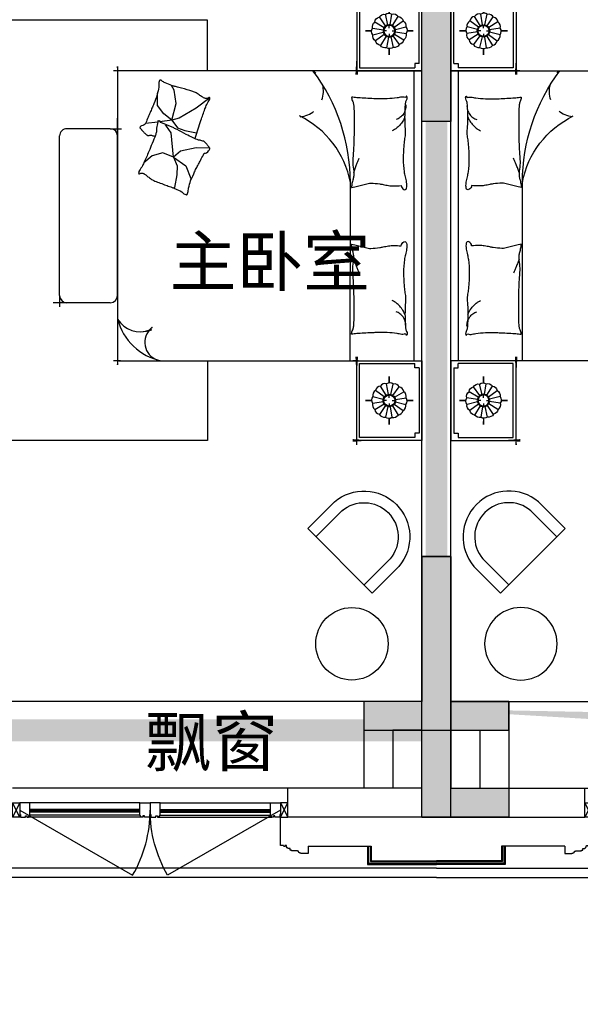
# Model space of a CAD drawing. Header units: millimetres. Extents: x 296296 to 297283, y 219875 to 220035.
# Tile 145 of 256: x 296885.75 to 296889.62, y 220007.46 to 220014.26. Entities that reach past the tile are written whole.
import ezdxf
from ezdxf.xclip import XClip

# ---------------------------------------------------------------- set-up
doc = ezdxf.new("R2010")
doc.units = ezdxf.units.MM
doc.header["$XCLIPFRAME"] = 0
doc.linetypes.add('185洋房-中间套（报建版）-旧规$0$洋房户型$0$CONTINOUS', pattern=[0])
doc.linetypes.add('185洋房-中间套（报建版）-旧规$0$洋房户型$0$XU-140-SF-N1$0$DASH', pattern=[0.35, 0.25, -0.1])
doc.layers.add('面积-计容-住宅-1', color=1, linetype='Continuous', lineweight=0)
doc.styles.get("Standard").update_dxf_attribs({"font": 'arial.ttf'})

# ---------------------------------------------------------------- blocks, each defined once
blk = doc.blocks.new('wy53eu64i765i57i78i')
for points in [[(982074.855165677, 187858.4381568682), (982274.855165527, 187858.4381568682), (982274.855165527, 184858.4381608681), (982074.855165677, 184858.4381608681)], [(982074.855165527, 181858.4377258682), (982074.8549365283, 180858.4376965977), (981674.8551094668, 180858.4376965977), (981674.8551047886, 180658.4376857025), (982674.8549365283, 180658.4377036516), (982674.8549365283, 180858.4377480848), (982274.855165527, 180858.4377301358), (982274.855165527, 181858.4377258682)]]:
    blk.add_hatch(color=253).paths.add_polyline_path(points)
at = {"color": 253}
for points in [[(982074.855165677, 187858.4381568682), (982274.855165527, 187858.4381568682), (982274.855165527, 184858.4381608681), (982074.855165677, 184858.4381608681)], [(982074.855165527, 181858.4377258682), (982074.8549365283, 180858.4376965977), (981674.8551094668, 180858.4376965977), (981674.8551047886, 180658.4376857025), (982674.8549365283, 180658.4377036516), (982674.8549365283, 180858.4377480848), (982274.855165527, 180858.4377301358), (982274.855165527, 181858.4377258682)]]:
    blk.add_lwpolyline(points, close=True, dxfattribs=at)
blk = doc.blocks.new('sayea5yuteaytuytrauyt')
h = blk.add_hatch()
h.set_pattern_fill('钢筋混凝土', color=253, scale=100)
h.set_pattern_definition([(45, (0, 0), (-176.7766952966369, 176.7766952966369), []), (49.99999999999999, (0, 0), (717.2601826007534, -62.75213498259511), [75, -825]), (355, (0, 0), (-138.751333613, 752.1921337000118), [60, -660]), (100.4514, (59.77168, -5.22934), (578.5093817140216, 689.4395420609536), [63.74019000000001, -701.142112]), (46.1842, (0, 200), (1067.241048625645, -165.5190143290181), [112.5, -1237.5]), (96.63560000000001, (88.936745, 186.206693), (934.6627055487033, 974.1178709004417), [95.610288, -1051.713]), (351.1842, (0, 200), (934.6619451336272, 974.1186009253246), [90, -990]), (21, (100, 150), (596.9070521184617, -402.6188906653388), [75, -825]), (326.0000000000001, (100, 150), (243.3153319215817, 725.150045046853), [60, -660]), (71.4514, (149.742233, 116.448394), (840.22262858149, 322.5304967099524), [63.74019000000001, -701.142112]), (37.5, (0, 0), (12.15985531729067, 332.8938538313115), [0, -652, 0, -670, 0, -662.5]), (7.5, (0, 0), (263.0695374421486, 394.4117118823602), [0, -382, 0, -637, 0, -252.5]), (327.5, (-223, 0), (533.822436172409, -22.55487173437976), [0, -250, 0, -780, 0, -1035]), (317.5, (-323, 0), (583.1861693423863, 100.1049823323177), [0, -325, 0, -518, 0, -735])])
h.paths.add_polyline_path([(1007424.854593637, 89058.43775986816), (1007424.854593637, 87258.43856486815), (1007174.854593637, 87258.43856486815), (1007174.854593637, 89058.43775986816)])
h.paths.add_polyline_path([(1021574.855280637, 89058.43775986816), (1021574.855280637, 87258.43856486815), (1021324.855280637, 87258.43856486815), (1021324.855280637, 89058.43775986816)])
h.paths.add_polyline_path([(989374.8548266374, 89058.43775186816), (989374.8548266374, 87258.43815686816), (989124.8548266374, 87258.43815686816), (989124.8548266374, 89058.43775186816)])
h.paths.add_polyline_path([(1039624.855051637, 89058.43775186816), (1039624.855051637, 87258.43815686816), (1039374.855051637, 87258.43815686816), (1039374.855051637, 89058.43775186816)])
h.paths.add_polyline_path([(1014474.854936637, 87858.43815686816), (1014474.854936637, 84858.43816086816), (1014274.854936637, 84858.43816086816), (1014274.854936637, 87858.43815686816)])
h.paths.add_polyline_path([(1044574.854944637, 92958.43692786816), (1044574.854944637, 91158.43691286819), (1044374.854944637, 91158.43691286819), (1044374.854944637, 92758.43691286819), (1044074.854822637, 92758.43691286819), (1044074.854822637, 92958.43691286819)])
h.paths.add_polyline_path([(984374.8549336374, 92758.43691286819), (984374.8549336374, 91158.43691286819), (984174.8549336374, 91158.43691286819), (984174.8548116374, 92958.43691286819), (984674.8550556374, 92958.43691286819), (984674.8550556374, 92758.43691286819)])
h.paths.add_polyline_path([(1027974.850721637, 92758.43691286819), (1027974.850721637, 91258.40206186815), (1027774.850721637, 91258.40206186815), (1027774.850721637, 92958.43691286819), (1028324.850721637, 92958.43691286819), (1028324.850721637, 92758.43691286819)])
h.paths.add_polyline_path([(1000974.859155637, 92958.43691286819), (1000974.859155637, 91258.40206186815), (1000774.859155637, 91258.40206186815), (1000774.859155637, 92758.43691286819), (1000424.859155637, 92758.43691286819), (1000424.859155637, 92958.43691286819)])
h.paths.add_polyline_path([(1033174.859613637, 92958.43691286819), (1033174.859613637, 91258.40205786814), (1032974.859613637, 91258.40205786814), (1032974.859613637, 92758.43691286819), (1032624.859613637, 92758.43691286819), (1032624.859613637, 92958.43691286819)])
h.paths.add_polyline_path([(995774.8502636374, 92758.43691286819), (995774.8502636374, 91258.40205786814), (995574.8502636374, 91258.40205786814), (995574.8502636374, 92958.43691286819), (996124.8502636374, 92958.43691286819), (996124.8502636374, 92758.43691286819)])
h.paths.add_polyline_path([(1014874.854936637, 80258.43772586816), (1014874.854936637, 80058.43772586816), (1014274.854936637, 80058.43772586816), (1014274.854936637, 81858.43772586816), (1014474.854936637, 81858.43772586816), (1014474.854936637, 80258.43772586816)])
h.paths.add_polyline_path([(1046674.855165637, 92358.43775186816), (1046674.855165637, 90658.43777086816), (1046474.855165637, 90658.43777086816), (1046474.855165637, 92158.43775186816), (1046024.855051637, 92158.43775186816), (1046024.855051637, 92358.43775186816)])
h.paths.add_polyline_path([(982274.8547116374, 92158.43775186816), (982274.8547116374, 90658.43777086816), (982074.8547116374, 90658.43777086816), (982074.8547116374, 92358.43775186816), (982724.8548266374, 92358.43775186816), (982724.8548266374, 92158.43775186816)])
h.paths.add_polyline_path([(1042874.855566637, 80058.43772586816), (1042874.855604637, 79458.43791586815), (1042074.855596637, 79458.43791586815), (1042074.855596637, 79658.43791586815), (1042674.855566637, 79658.43791586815), (1042674.855528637, 80258.43772586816), (1043624.855539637, 80258.43772586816), (1043624.855539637, 80058.43772586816)])
h.paths.add_polyline_path([(1010674.855341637, 80058.43772586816), (1010674.855379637, 79458.43791586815), (1009874.855367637, 79458.43791586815), (1009874.855367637, 79658.43791586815), (1010474.855341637, 79658.43791586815), (1010474.855303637, 80258.43772586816), (1011424.855310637, 80258.43772586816), (1011424.855310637, 80058.43772586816)])
h.paths.add_polyline_path([(1018874.854505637, 79658.43791586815), (1018874.854505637, 79458.43791586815), (1018074.854498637, 79458.43791586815), (1018074.854536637, 80058.43772586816), (1017324.854563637, 80058.43772586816), (1017324.854563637, 80258.43772586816), (1018274.854536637, 80258.43773286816), (1018274.854536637, 79658.43791586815)])
h.paths.add_polyline_path([(986674.8542806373, 79658.43791586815), (986674.8542806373, 79458.43791586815), (985874.8542736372, 79458.43791586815), (985874.8543116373, 80058.43772586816), (985124.8543376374, 80058.43772586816), (985124.8543376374, 80258.43772586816), (986074.8543116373, 80258.43773286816), (986074.8543116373, 79658.43791586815)])
h.paths.add_polyline_path([(1016574.855280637, 92758.43691286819), (1016574.855280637, 91158.43691286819), (1016374.855280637, 91158.43691286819), (1016374.855280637, 92158.43775186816), (1016074.855051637, 92158.43775186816), (1016074.855051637, 92358.43775186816), (1016374.855280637, 92358.43775186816), (1016374.855280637, 92958.43691286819), (1016874.855280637, 92958.43691286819), (1016874.855280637, 92758.43691286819)])
h.paths.add_polyline_path([(1012374.854593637, 92158.43775186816), (1012374.854593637, 91158.43691286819), (1012174.854593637, 91158.43691286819), (1012174.854593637, 92758.43691286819), (1011874.854593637, 92758.43691286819), (1011874.854593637, 92958.43691286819), (1012374.854593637, 92958.43691286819), (1012374.854593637, 92358.43775186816), (1012674.854826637, 92358.43775186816), (1012674.854826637, 92158.43775186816)])
h.paths.add_polyline_path([(1031699.854631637, 87258.43614286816), (1031699.854631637, 86658.43778686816), (1029249.854215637, 86658.43778686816), (1029249.854215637, 87258.43614286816), (1029449.854215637, 87258.43614286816), (1029449.854215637, 86858.43778286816), (1031499.854631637, 86858.43778286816), (1031499.854631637, 87258.43614286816)])
h.paths.add_polyline_path([(999499.8556616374, 87258.43614286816), (999499.8556616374, 86658.43778686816), (997049.8552426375, 86658.43778686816), (997049.8552426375, 87258.43614286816), (997249.8552426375, 87258.43614286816), (997249.8552426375, 86858.43778286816), (999299.8556616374, 86858.43778286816), (999299.8556616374, 87258.43614286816)])
h.paths.add_polyline_path([(1029449.854215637, 89158.43772886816), (1029449.854215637, 88743.43829786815), (1029249.854215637, 88743.43829786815), (1029249.854215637, 89358.43772886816), (1031699.854631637, 89358.43772886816), (1031699.854631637, 88743.43913286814), (1031499.854631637, 88743.43913286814), (1031499.854631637, 89158.43772886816)])
h.paths.add_polyline_path([(999499.8556616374, 89358.43772886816), (999499.8556616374, 88743.43829786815), (999299.8556616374, 88743.43829786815), (999299.8556616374, 89158.43772886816), (997249.8552426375, 89158.43772886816), (997249.8552426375, 88743.43913286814), (997049.8552426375, 88743.43913286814), (997049.8552426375, 89358.43772886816)])
h.paths.add_polyline_path([(1026174.845110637, 92958.43691286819), (1026174.845110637, 90058.43717586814), (1025974.845110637, 90058.43717586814), (1025974.845110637, 92758.43691286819), (1025574.850809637, 92758.43691286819), (1025574.850809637, 92958.43691286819)])
h.paths.add_polyline_path([(1002774.864763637, 92758.43691286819), (1002774.864763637, 90058.43717586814), (1002574.864763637, 90058.43717586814), (1002574.864763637, 92958.43691286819), (1003174.859068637, 92958.43691286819), (1003174.859068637, 92758.43691286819)])
h.paths.add_polyline_path([(993974.8547306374, 92958.43691686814), (993974.8547306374, 90058.44779286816), (993774.8547306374, 90058.44779286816), (993774.8547306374, 92758.43691286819), (993374.8515306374, 92758.43691286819), (993374.8515306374, 92958.43691286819)])
h.paths.add_polyline_path([(1034974.855142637, 92758.43691286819), (1034974.855142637, 90058.44779286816), (1034774.855142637, 90058.44779286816), (1034774.855142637, 92958.43691686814), (1035374.858343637, 92958.43691286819), (1035374.858343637, 92758.43691286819)])
h.paths.add_polyline_path([(1046674.855165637, 83408.43776386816), (1046674.855165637, 80058.43772586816), (1046074.855165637, 80058.43772586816), (1046074.855165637, 80258.43772586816), (1046474.855165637, 80258.43772586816), (1046474.855165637, 83408.43776386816)])
h.paths.add_polyline_path([(982674.8547116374, 80258.43772586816), (982674.8547116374, 80058.43772586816), (982074.8547116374, 80058.43772586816), (982074.8547116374, 83408.43776386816), (982274.8547116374, 83408.43776386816), (982274.8547116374, 80258.43772586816)])
h.paths.add_polyline_path([(1001674.854280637, 89358.43772886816), (1001674.854280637, 86658.43778686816), (1001474.854280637, 86658.43778686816), (1001474.854280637, 89158.43772886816), (1000774.859155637, 89158.43772886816), (1000774.859155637, 89358.43772886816)])
h.paths.add_polyline_path([(1027274.855596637, 89158.43772886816), (1027274.855596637, 86658.43778686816), (1027074.855596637, 86658.43778686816), (1027074.855596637, 89358.43772886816), (1027974.850721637, 89358.43772886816), (1027974.850721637, 89158.43772886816)])
h.paths.add_polyline_path([(995074.8548266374, 89158.43772886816), (995074.8548266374, 86658.43778686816), (994874.8548266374, 86658.43778686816), (994874.8548266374, 89358.43772886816), (995774.8502636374, 89358.43772886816), (995774.8502636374, 89158.43772886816)])
h.paths.add_polyline_path([(1033874.855051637, 89358.43772886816), (1033874.855051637, 86658.43778686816), (1033674.855051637, 86658.43778686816), (1033674.855051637, 89158.43772886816), (1032974.859613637, 89158.43772886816), (1032974.859613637, 89358.43772886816)])
h.paths.add_polyline_path([(989374.8548266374, 92958.43691286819), (989374.8548266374, 92158.43691286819), (988974.8548266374, 92158.43691286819), (988974.8548266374, 92958.43691286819)])
h.paths.add_polyline_path([(1007574.854593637, 92958.43691286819), (1007574.854593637, 92158.43691286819), (1007174.854593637, 92158.43691286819), (1007174.854593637, 92958.43691286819)])
h.paths.add_polyline_path([(995074.8548266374, 79658.43738986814), (995074.8548266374, 79258.43738986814), (994374.8548266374, 79258.43738986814), (994374.8548266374, 79658.43738986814)])
h.paths.add_polyline_path([(1002174.854280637, 79658.43738986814), (1002174.854280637, 79258.43738986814), (1001474.854280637, 79258.43738986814), (1001474.854280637, 79658.43738986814)])
h.paths.add_polyline_path([(1027274.855596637, 79658.43738986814), (1027274.855596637, 79258.43738986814), (1026574.855596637, 79258.43738986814), (1026574.855596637, 79658.43738986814)])
h.paths.add_polyline_path([(1034374.855051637, 79658.43738986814), (1034374.855051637, 79258.43738986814), (1033674.855051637, 79258.43738986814), (1033674.855051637, 79658.43738986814)])
h.paths.add_polyline_path([(1039774.855051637, 92958.43691286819), (1039774.855051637, 92158.43691286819), (1039374.855051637, 92158.43691286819), (1039374.855051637, 92958.43691286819)])
h.paths.add_polyline_path([(1021574.855280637, 92958.43691286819), (1021574.855280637, 92158.43691286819), (1021174.855280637, 92158.43691286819), (1021174.855280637, 92958.43691286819)])
at = {"color": 253}
for points in [[(1014474.854936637, 87858.43815686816), (1014474.854936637, 84858.43816086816), (1014274.854936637, 84858.43816086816), (1014274.854936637, 87858.43815686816), (1014474.854936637, 87858.43815686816)], [(1014874.854936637, 80258.43772586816), (1014874.854936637, 80058.43772586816), (1014274.854936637, 80058.43772586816), (1014274.854936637, 81858.43772586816), (1014474.854936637, 81858.43772586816), (1014474.854936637, 80258.43772586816), (1014874.854936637, 80258.43772586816)]]:
    blk.add_lwpolyline(points, close=True, dxfattribs=at)
blk = doc.blocks.new('4uyh5uj6kj67j75rykjtuk7tsik76ykj')
at = {"color": 253}
for s, p in [('主卧室', (837535.0101857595, 425724)), ('飘窗', (837362.7660356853, 422412.5236090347))]:
    blk.add_text(s, height=337.5886524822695, dxfattribs=at).set_placement(p)
blk = doc.blocks.new('185洋房-中间套（报建版）-旧规$0$洋房户型$0$11A$C643C1FD2')
at = {"color": 253}
for points in [[(28.00162752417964, 342.6770962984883, -0.2633679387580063), (0.0515171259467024, 361.4657623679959, -0.494818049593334), (9.22300753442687, 380.2089987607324, -0.049224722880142), (26.89366485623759, 381.9528907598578, -0.0368308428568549), (50.53589313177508, 380.2089987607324, -0.0318926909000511), (88.513958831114, 372.0737317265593, 0.0357819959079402), (122.4282498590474, 365.0841070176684, 0.0329412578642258), (212.0899194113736, 359.1705537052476, 0.0265644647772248), (323.3170857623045, 365.0841070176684, 0.0179054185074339), (360.8313586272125, 370.4487565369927, -0.0333974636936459), (381.0393698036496, 372.7026747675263, -0.0320396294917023), (418.1219118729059, 371.9701745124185, 0.018441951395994), (482.4437609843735, 368.9494421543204, 0.0108372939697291), (547.20722402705, 369.7023622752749, 0.0146238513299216), (595.1154809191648, 372.7026747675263, 0.1112493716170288), (617.6622878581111, 380.009099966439, -0.1537083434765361), (634.5505437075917, 383.9622313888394, -0.0764444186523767), (641.9869964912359, 382.2391803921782, -0.215512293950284), (643.9398537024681, 380.2089987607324, -0.5858582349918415), (641.2773915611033, 377.1638927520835, 0.3634893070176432), (636.428366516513, 374.5792910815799, 0.1917162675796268), (636.3710470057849, 363.0441536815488, -0.1296753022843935), (638.3061893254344, 346.4303289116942, -0.0173502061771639), (635.3064320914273, 329.6262630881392, 0.0193256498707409), (632.6727208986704, 314.5282753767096, 0.0188175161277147), (626.0583722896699, 246.1461785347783, 0.0218280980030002), (625.1612337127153, 186.9199199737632, 0.0062041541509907), (626.5468691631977, 153.0692459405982, 0.0019630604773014), (632.6727208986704, 46.17539165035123, 0.0283408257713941), (636.9498540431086, 10.04676229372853, -0.1170135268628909), (636.428366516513, 1.137023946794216, -0.3660599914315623), (634.9992988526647, 0.2057491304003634, -0.0397304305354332), (621.4055880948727, 3.013640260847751, -0.0483088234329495), (607.6671159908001, 8.49546699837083, 0.0629807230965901), (596.9933037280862, 12.39658056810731, 0.0405796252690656), (573.5959727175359, 15.7771522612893, 0.0143450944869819), (506.85604535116, 18.02642949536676, 0.0054844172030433), (381.4113608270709, 17.27782013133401, 0.0071527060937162), (285.2684470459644, 14.27319686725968, 0.0087615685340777), (242.7241944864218, 11.586396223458, -0.0081531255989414), (197.0090114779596, 8.643489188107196, -0.062510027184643), (139.879690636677, 13.04411358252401, 0.078669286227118), (94.29284231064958, 15.08410701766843, 0.0478250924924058), (71.93141105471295, 10.36764307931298, -0.0344939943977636), (41.1465831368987, 3.013640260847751, -0.0235713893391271), (15.81139786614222, -8.1299222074e-06, -0.5102284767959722), (14.85667191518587, 1.137023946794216), (22.36815910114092, 31.16260241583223), (43.02460189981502, 113.7327313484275, 0.0730409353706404), (44.97563112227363, 133.3135636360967, 0.0233051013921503), (39.26876032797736, 194.4262439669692, 0.0182988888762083), (35.19884174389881, 217.2706755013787, -0.0109698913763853), (27.85368260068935, 255.2657693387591, -0.0422811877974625), (24.94686314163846, 289.579173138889, -0.0272005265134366), (27.85368260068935, 342.9727865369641)], [(501.8616993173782, 368.8804882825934, 0.0278421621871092), (478.0799251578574, 358.2673156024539, 0.0486850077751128), (465.5431597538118, 350.1835615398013, 0.0236664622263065), (437.6198862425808, 325.8245057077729, 0.0312234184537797), (418.5966097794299, 305.1453350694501, 0.0468009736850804), (413.4886008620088, 297.4792006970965, 0.023190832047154), (405.4516541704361, 280.7496055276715)], [(583.8483481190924, 374.5792910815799, 0.0881531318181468), (549.3185234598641, 371.0355364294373, 0.0881531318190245), (518.1231781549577, 355.8132692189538, 0.0775471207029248), (496.4769416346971, 334.2011149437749, 0.077547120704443), (482.4437609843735, 307.0218101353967)], [(118.3913605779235, 15.79728258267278, 0.0097294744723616), (145.6801728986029, 24.82911724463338, 0.009729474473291), (172.5969230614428, 34.91583502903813, 0.0079705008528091), (194.3418602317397, 43.95450188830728, 0.0079705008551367), (215.7876314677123, 53.68171564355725)]]:
    blk.add_lwpolyline(points, format="xyb", dxfattribs=at)
blk = doc.blocks.new('185洋房-中间套（报建版）-旧规$0$洋房户型$0$11A$C5A527934')
at = {"color": 253}
for p, q in [((122.7863028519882, 492.3297854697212), (194.0422210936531, 398.7701386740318)), ((469.082148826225, 493.1734273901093), (467.2889541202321, 399.6312042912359)), ((194.0422210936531, 398.7701386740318), (261.6452530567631, 281.4336128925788)), ((347.0384173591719, 320.5457457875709), (364.8287260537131, 400.5479455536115)), ((467.2889541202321, 399.6312042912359), (490.5114477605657, 289.7861020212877)), ((592.6898554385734, 326.9167924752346), (677.8384109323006, 360.9532905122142)), ((677.8384109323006, 360.9532905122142), (699.5126560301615, 357.8590980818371)), ((261.6452530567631, 281.4336128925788), (277.656460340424, 231.6545115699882)), ((329.248285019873, 268.9888375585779), (347.0384173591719, 320.5457457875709)), ((490.5114477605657, 289.7861020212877), (530.7634408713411, 243.3727071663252)), ((530.7634408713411, 243.3727071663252), (592.6898554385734, 326.9167924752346)), ((69.51041293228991, 247.6549006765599), (37.09750266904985, 229.6184736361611)), ((162.0198065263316, 260.0996760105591), (69.51041293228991, 247.6549006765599)), ((277.656460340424, 231.6545115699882), (162.0198065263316, 260.0996760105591)), ((277.656460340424, 231.6545115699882), (233.1808649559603, 174.7640555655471)), ((277.656460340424, 231.6545115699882), (329.248285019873, 268.9888375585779)), ((277.656460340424, 231.6545115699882), (288.2512753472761, 146.9533973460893)), ((363.562474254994, 226.3543945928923), (318.6659118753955, 193.8651198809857)), ((530.7634408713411, 243.3727071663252), (363.562474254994, 226.3543945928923)), ((530.7634408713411, 243.3727071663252), (502.8965543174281, 169.1111991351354)), ((530.7634408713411, 243.3727071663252), (591.1416068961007, 268.1265008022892)), ((591.1416068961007, 268.1265008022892), (653.0678451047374, 265.0323083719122)), ((653.0678451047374, 265.0323083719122), (741.3128976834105, 249.5610920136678)), ((741.3128976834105, 249.5610920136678), (744.2826452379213, 243.7632998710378)), ((233.1808649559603, 174.7640555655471), (174.4729873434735, 132.0963089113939)), ((318.6659118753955, 193.8651198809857), (307.8287011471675, 186.1295117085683)), ((502.8965543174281, 169.1111991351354), (521.4744786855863, 94.8498182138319)), ((174.4729873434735, 132.0963089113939), (90.85874809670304, 132.0963089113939)), ((289.9070901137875, 133.7158508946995), (300.5571840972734, 48.57280439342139)), ((521.4744786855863, 94.8498182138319), (569.7114051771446, 38.53747242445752))]:
    blk.add_line(p, q, dxfattribs=at)
blk.add_lwpolyline([(405.0356356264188, 391.5003112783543, -0.0256263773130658), (394.5934741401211, 394.0405346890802, -0.0108003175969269), (278.209239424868, 431.5106167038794, -0.0045599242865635), (199.4338971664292, 459.5707737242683, -0.0112502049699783), (167.8769151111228, 471.9491266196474, -0.0693939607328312), (150.9364112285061, 481.9861399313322, 0.0797562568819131), (135.9971100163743, 490.4264496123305, 0.1063994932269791), (122.7863028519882, 492.3297854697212, 0.3286420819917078), (119.1773717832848, 489.2655320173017, 0.2995467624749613), (121.3153486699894, 483.4137400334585, -0.1899166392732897), (126.2542959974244, 475.4833428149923, -0.0335175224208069), (127.3176843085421, 466.2475801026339, -0.0756271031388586), (126.8906863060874, 462.1304654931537, -0.0534886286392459), (124.2209201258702, 455.063051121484, -0.0178378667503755), (113.3135905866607, 435.2732662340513, -0.0383935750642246), (97.84424402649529, 413.4275901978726, 0.0595290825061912), (88.45066338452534, 398.9000875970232, 0.0359425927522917), (78.95537845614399, 375.3470172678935, 0.011245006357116), (55.85925023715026, 297.6302435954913, 0.0062027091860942), (46.61283075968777, 262.009805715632, -0.010783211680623), (41.10622010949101, 241.5682398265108, -0.0194848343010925), (37.09750266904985, 229.6184736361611, -0.0050616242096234), (19.43351800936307, 184.4461909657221, -0.1013919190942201), (4.367418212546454, 161.6979340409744, 0.2237680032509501), (2.24386440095e-05, 149.6127858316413, 0.2555795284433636), (2.805489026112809, 145.4583129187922, 0.0815627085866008), (16.92475666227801, 140.8788286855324, 0.0718052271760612), (32.32184490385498, 140.7632261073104, -0.0699853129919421), (48.11559286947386, 140.7018463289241, -0.0354599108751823), (101.6783004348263, 129.0320565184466, -0.0294323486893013), (163.8247328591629, 106.7504570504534, -0.0015539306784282), (193.8273851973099, 93.84524431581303, 0.0015200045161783), (224.4987916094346, 80.64991030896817, 0.004735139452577), (256.237719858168, 67.46336765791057, -0.0038204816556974), (295.604757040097, 51.19196171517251, -0.2960011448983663), (315.3198151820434, 22.10359100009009, 0.6497743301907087), (334.6137799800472, 13.98520612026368, 0.0231899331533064), (338.6621444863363, 18.15789371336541, -0.0288000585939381), (341.960333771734, 21.48196777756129, -0.0057266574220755), (347.8876233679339, 26.68343014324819, 0.0043580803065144), (355.6948428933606, 33.49688085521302, 0.0275279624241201), (370.9950301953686, 48.67188713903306, 0.0462141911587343), (378.6929041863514, 58.96571177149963, 0.194121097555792), (381.2113511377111, 73.97301234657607, -0.1337189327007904), (382.2652226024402, 95.61669339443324, -0.0057790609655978), (388.9653815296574, 115.431317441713, -0.0088817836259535)], format="xyb", dxfattribs=at)
blk.add_lwpolyline([(770.2698468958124, 299.0561550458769, 0.1013919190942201), (787.0352203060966, 320.5827156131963, -0.2237680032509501), (792.3160632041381, 332.2975630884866, -0.2555795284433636), (789.8372789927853, 336.6548462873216, -0.0815627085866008), (776.1105519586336, 342.3030636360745, -0.0718052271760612), (760.7676185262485, 343.5984725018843, 0.0699853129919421), (745.0250362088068, 344.8702209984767, 0.0354599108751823), (692.5143547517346, 360.6111221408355, 0.0294323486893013), (632.2585668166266, 387.5905357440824, 0.0015539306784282), (603.3333250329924, 402.757409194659, -0.0015200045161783), (573.7635334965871, 418.2648087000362, -0.004735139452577), (543.1286866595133, 433.8452654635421, 0.0038204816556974), (505.1246174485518, 453.0861851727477, 0.2960011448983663), (487.6971029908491, 483.6000929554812, 0.265444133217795), (469.082148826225, 493.1734273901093, -0.0231899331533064), (464.7258680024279, 489.3233112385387, 0.0288000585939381), (461.1825995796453, 486.2618132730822, 0.0057266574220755), (454.8740680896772, 481.5299634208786, -0.0043580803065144), (446.5675822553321, 475.3349589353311, -0.0275279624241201), (430.149279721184, 461.3773126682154, -0.0462141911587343), (421.6850562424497, 451.7037915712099, -0.194121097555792), (418.0237477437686, 436.9336708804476, 0.1337189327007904), (415.3140452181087, 415.4344363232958, 0.0115049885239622), (398.5551213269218, 377.3189803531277, 0.0088817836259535), (374.8533441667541, 328.8747350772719, 0.0124257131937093), (341.4359616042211, 267.358714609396, -0.0336123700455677), (330.0450882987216, 244.0923795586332), (309.3242681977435, 193.4073047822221), (293.3396342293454, 154.3073867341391, 0.2243410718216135), (280.2644931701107, 142.336453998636, -0.7227715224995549), (280.1118582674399, 134.362428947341, -0.1035130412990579), (283.475598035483, 133.9159818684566, 0.0534647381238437), (289.9907356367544, 133.7042395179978, 0.0301092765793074), (310.7412826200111, 129.5083340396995, -0.0314364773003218), (330.6279829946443, 125.5419687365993, -0.0532399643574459), (344.2355694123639, 125.1658530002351, 0.0551795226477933), (357.3661006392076, 124.7520930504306, 0.0562710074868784), (380.1486569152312, 118.8334074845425, 0.0108003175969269), (493.3185365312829, 72.55300682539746, 0.0045599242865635), (569.7114051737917, 38.53747242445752, 0.0112502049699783), (600.2267866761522, 23.7767736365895, 0.0693939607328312), (616.3481453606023, 12.47084147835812, -0.0797562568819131), (630.5965715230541, 2.91030277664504, -0.1063994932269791), (643.622630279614, -7.6228861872e-06, -0.3286420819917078), (647.45581179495, 2.778616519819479, -0.2995467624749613), (645.7726487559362, 8.777064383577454, 0.1899166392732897), (641.4560746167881, 17.06268979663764, 0.0335175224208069), (641.103711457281, 26.35278924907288, 0.0756271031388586), (641.8450193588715, 30.42506412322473, 0.0534886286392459), (645.0486305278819, 37.26705745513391, 0.0178378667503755), (657.4407085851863, 56.16260785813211, 0.0383935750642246), (674.5389620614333, 76.75833489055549, -0.0595290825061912), (685.0184041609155, 90.52310813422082, -0.0359425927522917), (696.2910374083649, 113.2791029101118, -0.011245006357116), (725.2760093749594, 188.9969967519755, -0.0062027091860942), (737.2254412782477, 223.8039349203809, 0.010783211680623), (744.2826452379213, 243.7632998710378, 0.0194848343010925), (749.1954882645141, 255.370655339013, 0.0050616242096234)], format="xyb", close=True, dxfattribs=at)
blk = doc.blocks.new('185洋房-中间套（报建版）-旧规$0$洋房户型$0$11cdx床头灯2.0')
at = {"color": 253}
for p, q in [((0, 121.9930754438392), (0, 164.8358911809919)), ((-34.65398450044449, 25.21293987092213), (-94.82196508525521, 68.98890669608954)), ((-22.36753262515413, 36.55522483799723), (-61.20316116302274, 100.0242339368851)), ((-6.675826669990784, 42.33230819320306), (-18.26673075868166, 115.8317782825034)), ((10.03221337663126, 41.66468136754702), (27.45064381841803, 114.0049844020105)), ((25.21293987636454, 34.65398449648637), (68.98890671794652, 94.82196510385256)), ((-121.9930754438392, 0), (-164.8358911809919, 0)), ((-41.66468137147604, 10.0322133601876), (-114.0049843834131, 27.45064379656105)), ((-19.46074865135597, 0), (-38.24746614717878, 0)), ((0, 19.46074865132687), (0, 38.24746614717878)), ((19.46074865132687, 0), (38.24746614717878, 0)), ((36.55522483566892, 22.36753262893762), (100.0242339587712, 61.20316118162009)), ((42.33230819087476, 6.675826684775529), (115.8317783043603, 18.26673077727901)), ((121.9930754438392, 0), (164.8358911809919, 0)), ((-42.33230818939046, -6.675826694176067), (-115.831778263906, -18.26673078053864)), ((-36.55522482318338, -22.36753264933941), (-100.0242339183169, -61.20316118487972)), ((-25.21293984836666, -34.65398451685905), (-68.9889066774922, -94.82196510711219)), ((-27.26200928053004, -114.0502396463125), (-9.963274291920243, -41.68122052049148)), ((0, -19.46074865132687), (0, -38.24746614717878)), ((18.72336690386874, -113.8760766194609), (6.952890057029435, -42.28768495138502)), ((62.58618011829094, -99.16473352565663), (22.87297582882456, -36.24110863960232)), ((34.65398451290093, -25.21293985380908), (96.00410843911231, -67.33413310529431)), ((41.66468137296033, -10.03221335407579), (114.3802456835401, -25.8424789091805)), ((0, -121.9930754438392), (0, -164.8358911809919))]:
    blk.add_line(p, q, dxfattribs=at)
for points in [[(0, 164.8358911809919), (0, 121.9930754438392)], [(-164.8358911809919, 0), (-121.9930754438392, 0)], [(164.8358911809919, 0), (122.0982539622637, -1.711093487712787)], [(0, -164.8358911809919), (0, -121.9930754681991)]]:
    blk.add_lwpolyline(points, dxfattribs=at)
for radius in [42.85546614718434, 38.24746614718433]:
    blk.add_circle((0, 0), radius, dxfattribs=at)
for centre, start, end in [((-74.51450040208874, 34.45350601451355), 120.4809405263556, 190.0444984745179), ((-55.65763585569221, 60.34635381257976), 97.98094052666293, 167.5444984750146), ((-28.32740078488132, 77.05201628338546), 75.48094052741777, 145.0444984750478), ((3.315424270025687, 82.02720775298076), 52.98094052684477, 122.5444984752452), ((34.45350603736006, 74.51450042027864), 30.48094052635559, 100.0444984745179), ((60.34635383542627, 55.6576358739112), 7.980940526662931, 77.54449847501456), ((-82.02720773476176, 3.315424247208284), 142.9809405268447, 212.5444984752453), ((77.05201630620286, 28.32740080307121), 345.4809405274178, 55.04449847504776), ((82.02720777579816, -3.315424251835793), 322.9809405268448, 32.54449847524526), ((-77.05201626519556, -28.32740080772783), 165.4809405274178, 235.0444984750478), ((-60.34635379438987, -55.65763587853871), 187.9809405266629, 257.5444984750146), ((74.51450044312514, -34.45350601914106), 300.4809405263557, 10.04449847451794), ((-34.45350599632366, -74.51450042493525), 210.4809405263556, 280.044498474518), ((-3.31542422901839, -82.02720775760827), 232.9809405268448, 302.5444984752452), ((28.32740082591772, -77.05201628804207), 255.4809405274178, 325.0444984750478), ((55.65763589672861, -60.34635381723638), 277.9809405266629, 347.5444984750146)]:
    blk.add_arc(centre, 40.1031497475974, start, end, dxfattribs=at)
blk = doc.blocks.new('185洋房-中间套（报建版）-旧规$0$洋房户型$0$11cdx床尾凳')
at = {"color": 253}
for p, q in [((-550, 0), (-672.5504942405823, 0)), ((-600, -50), (-600, 28.31528664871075)), ((550, 0), (-550, 0)), ((-600, -50), (-600, -350)), ((600, -50), (600, -350)), ((550, -400), (-550, -400)), ((550, -400), (627.8744927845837, -400)), ((600, -350), (600, -443.3528704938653))]:
    blk.add_line(p, q, dxfattribs=at)
for centre, start, end in [((-550, -50), 90, 180), ((550, -50), 0, 90), ((-550, -350), 180, 270), ((550, -350), 270, 0)]:
    blk.add_arc(centre, 50, start, end, dxfattribs=at)
blk = doc.blocks.new('*U1150')
at = {"color": 253}
for p, q in [((-2058.050244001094, 0), (-2608.050244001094, 0)), ((-2608.050244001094, 0), (-2608.050244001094, -450.0000000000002)), ((-58.05024400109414, 0), (-2058.050244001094, 0)), ((-2058.050244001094, 0), (-2058.050244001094, -2100)), ((-2058.050244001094, -450), (-2058.050244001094, 0)), ((-58.05024400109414, -2100), (-58.05024400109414, 0)), ((-58.05024400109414, -450), (-58.05024400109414, 0)), ((-58.05024400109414, 0), (491.9497559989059, 0)), ((491.9497559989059, 0), (491.9497559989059, -450)), ((-2588.050244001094, -50), (-2588.050244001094, -430)), ((-2078.050244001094, -430), (-2078.050244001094, -50)), ((-58.05024400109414, -52.37141133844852), (-2058.050244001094, -52.37141133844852)), ((-38.05024400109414, -430), (-38.05024400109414, -50)), ((471.9497559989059, -50), (471.9497559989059, -430)), ((-2608.050244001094, -450), (-2058.050244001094, -450)), ((-2588.050244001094, -430), (-2078.050244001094, -430)), ((491.9497559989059, -450), (-58.05024400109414, -450)), ((471.9497559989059, -430), (-38.05024400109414, -430)), ((-2058.050244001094, -2100), (-58.05024400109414, -2100))]:
    blk.add_line(p, q, dxfattribs=at)
at = {"color": 253, "linetype": '185洋房-中间套（报建版）-旧规$0$洋房户型$0$CONTINOUS', "ltscale": 2.5}
blk.add_line((-58.05024400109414, -494.0539780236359), (-1287.688693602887, -493.6936342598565), dxfattribs=at)
at = {"color": 253}
for points in [[(-2558.050244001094, -20), (-2558.050244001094, -50), (-2588.050244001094, -50)], [(-2108.050244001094, -20), (-2558.050244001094, -20)], [(-2108.050244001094, -20), (-2108.050244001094, -50), (-2078.050244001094, -50)], [(-8.050244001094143, -20), (-8.050244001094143, -50), (-38.05024400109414, -50)], [(-8.050244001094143, -20), (441.9497559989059, -20)], [(441.9497559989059, -20), (441.9497559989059, -50), (471.9497559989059, -50)], [(-2058.050244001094, -1479.576318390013), (-2408.056364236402, -1479.576318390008), (-2408.056364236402, -2979.576318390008), (-2408.056364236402, -2979.576318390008), (-1058.050244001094, -2979.576318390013)], [(-58.05024400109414, -1479.576318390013), (491.9436357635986, -1479.576318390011), (491.9436357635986, -2979.576318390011), (491.9436357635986, -2979.576318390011), (-1058.050244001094, -2979.576318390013)]]:
    blk.add_lwpolyline(points, dxfattribs=at)
for points in [[(-2608.050244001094, -332.5829230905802, 0, 18, 0), (-2608.050244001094, -478.5486145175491, 10, 10, 0)], [(491.9497559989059, -332.5829230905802, 0, 18, 0), (491.9497559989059, -478.5486145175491, 10, 10, 0)], [(-2058.050244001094, -349.7433749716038, 0, 10, 0), (-2058.050244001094, -477.732901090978, 10, 10, 0)], [(-58.05024400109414, -349.7433749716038, 0, 10, 0), (-58.05024400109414, -477.732901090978, 10, 10, 0)], [(-2638.693226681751, -450, 10, 0, 0), (-2460.97911710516, -450, 10, 10, 0)], [(-2031.354178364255, -450, 18, 0, 0), (-2190.535785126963, -450, 10, 10, 0)], [(-84.74630963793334, -450, 18, 0, 0), (74.43529712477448, -450, 10, 10, 0)], [(522.592738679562, -450, 10, 0, 0), (344.878629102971, -450, 10, 10, 0)], [(-289.570384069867, -1858.974266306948, 10, 0, 0.3742418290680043), (-123.6961756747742, -1895.367973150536, 10, 10, -2.215859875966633)], [(-271.9154802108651, -1863.698682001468, 10, 0, -0.1770186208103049), (-264.781054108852, -1995.667389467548, 10, 10, 2.215859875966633)], [(-58.05024400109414, -1958.516598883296, 0, 10, 0), (-58.05024400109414, -2130, 10, 10, 0)], [(-2058.050244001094, -2005.373558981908, 0, 10, 0), (-2058.050244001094, -2130, 10, 10, 0)], [(-1816.301881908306, -2100, 0, 10, 0), (-2088.050244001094, -2100, 10, 10, 0)], [(-182.6766850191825, -2100, 0, 10, 0), (-28.05024400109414, -2100, 10, 10, 0)]]:
    blk.add_lwpolyline(points, format="xyseb", dxfattribs=at)
at = {"color": 253, "linetype": '185洋房-中间套（报建版）-旧规$0$洋房户型$0$CONTINOUS', "ltscale": 2.5}
for centre, radius, start, end in [((-1286.90856368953, -1775.735626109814), 1282.042229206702, 90.03486480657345, 126.9770269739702), ((-1168.668092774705, -1124.520932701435), 641.9571511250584, 100.6846126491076, 154.0789214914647), ((-442.1018839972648, -1720.672995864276), 391.6461517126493, 284.3565564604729, 348.6982700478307), ((-184.1068333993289, -1781.829325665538), 129.6719098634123, 228.5450077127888, 346.4386693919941), ((-438.8865260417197, -1944.946974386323), 181.3429785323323, 301.1833281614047, 22.20619447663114)]:
    blk.add_arc(centre, radius, start, end, dxfattribs=at)
at = {"color": 253, "linetype": '185洋房-中间套（报建版）-旧规$0$洋房户型$0$XU-140-SF-N1$0$DASH', "ltscale": 2.5}
blk.add_arc((-1915.969034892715, -855.2302890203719), 175.8930122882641, 5.18840646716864, 143.8786841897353, dxfattribs=at)
at = {"color": 253, "xscale": -1}
for name, p in [('185洋房-中间套（报建版）-旧规$0$洋房户型$0$11cdx床头灯2.0', (-2333.050244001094, -225)), ('185洋房-中间套（报建版）-旧规$0$洋房户型$0$11A$C643C1FD2', (-1238.356507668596, -485.6770544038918))]:
    blk.add_blockref(name, p, dxfattribs=at)
at = {"color": 253}
for name, p in [('185洋房-中间套（报建版）-旧规$0$洋房户型$0$11cdx床头灯2.0', (216.9497559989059, -225)), ('185洋房-中间套（报建版）-旧规$0$洋房户型$0$11A$C643C1FD2', (-877.7439803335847, -485.6770544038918)), ('185洋房-中间套（报建版）-旧规$0$洋房户型$0$11A$C5A527934', (-1993.689784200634, -1956.163217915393)), ('185洋房-中间套（报建版）-旧规$0$洋房户型$0$11cdx床尾凳', (-1058.050244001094, -2100))]:
    blk.add_blockref(name, p, dxfattribs=at)
blk = doc.blocks.new('185洋房-中间套（报建版）-旧规$0$洋房户型$0$0627004614060755559669DADA558A$C1E567C63')
at = {"color": 253}
blk.add_circle((250.0002034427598, 249.9997389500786), 250, dxfattribs=at)
blk = doc.blocks.new('185洋房-中间套（报建版）-旧规$0$洋房户型$0$0627004614060755559669DADA558Desk_5_ICDA')
at = {"color": 253}
for p, q in [((-4.656613e-10, 260.3188563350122), (0, 0)), ((79.99999999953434, 260.3188563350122), (80, 0)), ((549.1814918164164, 260.3030117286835), (549.1814918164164, 0)), ((629.1814918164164, 260.3030117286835), (629.1814918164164, -2.328306e-10)), ((629.1814918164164, -2.328306e-10), (0, 0))]:
    blk.add_line(p, q, dxfattribs=at)
for radius in [315.6610205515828, 235.6610205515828]:
    blk.add_arc((314.5900918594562, 234.338979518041), radius, 4.718073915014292, 175.2790403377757, dxfattribs=at)
blk = doc.blocks.new('*U1163')
at = {"color": 253, "rotation": 44.99999999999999}
blk.add_blockref('185洋房-中间套（报建版）-旧规$0$洋房户型$0$0627004614060755559669DADA558Desk_5_ICDA', (1110.160415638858, 499.9999999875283), dxfattribs=at)
at = {"color": 253, "ltscale": 500, "xscale": -1, "rotation": 90}
blk.add_blockref('185洋房-中间套（报建版）-旧规$0$洋房户型$0$0627004614060755559669DADA558A$C1E567C63', (1499.999738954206, 400.0002034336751), dxfattribs=at)
blk = doc.blocks.new('185洋房-中间套（报建版）-旧规')
at = {"color": 253, "linetype": 'Continuous'}
for p, q in [((32099.99994149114, 1300.000000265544), (31699.9999414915, 1300.000000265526)), ((31699.9999414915, 1300.000000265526), (31699.9999414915, 700.0000002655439)), ((32099.99994149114, 1100.000000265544), (32099.99994149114, 1300.000000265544)), ((32099.99994149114, 1100.000000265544), (31899.99994149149, 1100.000000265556)), ((31899.99994149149, 1100.000000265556), (31899.9999414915, 700.0000002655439)), ((31899.9999414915, 700.0000002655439), (31699.9999414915, 700.0000002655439))]:
    blk.add_line(p, q, dxfattribs=at)
at = {"color": 253}
blk.add_lwpolyline([(31699.9999414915, 1300.000000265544), (29099.9999414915, 1300.000000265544)], dxfattribs=at)
at = {"color": 253, "rotation": 269.9999999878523}
blk.add_blockref('*U1150', (32099.99936086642, 3591.950609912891), dxfattribs=at)
at = {"color": 253, "extrusion": (0, 0, -1), "zscale": -1, "rotation": 0.0001266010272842}
blk.add_blockref('*U1163', (-32867.23617734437, 1546.876663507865), dxfattribs=at)
blk = doc.blocks.new('*U1437')
at = {"color": 253}
for points in [[(7970.00000050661, 814.9999839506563), (7970.00000050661, 899.9999839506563), (7900.00000050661, 899.9999839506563), (7900.00000050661, 819.9999839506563), (7905.00000050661, 819.9999839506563), (7905.00000050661, 799.9999839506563), (7940.00000050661, 799.9999839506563), (7940.00000050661, 809.9999839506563), (7950.00000050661, 809.9999839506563), (7950.00000050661, 799.9999839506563), (7960.00000050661, 799.9999839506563)], [(8730.00000050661, 814.9999839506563), (8730.00000050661, 899.9999839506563), (8800.00000050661, 899.9999839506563), (8800.00000050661, 819.9999839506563), (8795.00000050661, 819.9999839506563), (8795.00000050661, 799.9999839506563), (8760.00000050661, 799.9999839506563), (8760.00000050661, 809.9999839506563), (8750.00000050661, 809.9999839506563), (8750.00000050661, 799.9999839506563), (8740.00000050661, 799.9999839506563)]]:
    blk.add_lwpolyline(points, close=True, dxfattribs=at)
for points in [[(7970.00000050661, 899.9999839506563), (8730.00000050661, 899.9999839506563)], [(7970.00000050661, 854.9999839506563), (8730.00000050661, 854.9999839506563)], [(7970.00000050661, 844.9999839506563), (8730.00000050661, 844.9999839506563)], [(7970.00000050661, 834.9999839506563), (8730.00000050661, 834.9999839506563)], [(7960.00000050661, 799.9999839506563), (8740.00000050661, 799.9999839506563)], [(7970.00000050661, 814.9999839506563), (8730.00000050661, 814.9999839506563)]]:
    blk.add_lwpolyline(points, dxfattribs=at)
blk = doc.blocks.new('185洋房外包（7F）-中间-报建版$0$seyesryhertyheryetrye')
at = {"color": 253}
blk.add_lwpolyline([(22072.70269624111, 23949.57976469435), (22022.70269624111, 23949.57976469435), (22022.70269624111, 23849.57976469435), (22072.70269624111, 23849.57976469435)], close=True, dxfattribs=at)
for points in [[(22022.70269624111, 23849.57976469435), (22072.70269624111, 23949.57976469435)], [(22022.70269624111, 23949.57976469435), (22072.70269732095, 23849.57976468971)]]:
    blk.add_lwpolyline(points, dxfattribs=at)
blk = doc.blocks.new('*U1447')
at = {"color": 253}
for points in [[(2289.88880837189, 434.260817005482), (2164.888808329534, 434.260817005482), (2164.888808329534, 1384.260817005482), (2289.888808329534, 1384.260817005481)], [(2289.88880837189, 439.260817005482), (2169.888808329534, 439.260817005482), (2169.888808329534, 1379.260817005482), (2289.888808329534, 1379.260817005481)], [(2289.88880837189, 441.760817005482), (2172.388808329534, 441.760817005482), (2172.388808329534, 1376.760817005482), (2289.888808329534, 1376.760817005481)], [(2289.88880837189, 454.260817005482), (2184.888808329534, 454.260817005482), (2184.888808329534, 1364.260817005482), (2289.888808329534, 1364.260817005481)], [(2289.88880837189, 459.260817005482), (2189.888808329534, 459.260817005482), (2189.888808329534, 1359.260817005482), (2289.888808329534, 1359.260817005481)]]:
    blk.add_lwpolyline(points, dxfattribs=at)
blk = doc.blocks.new('*U1451')
at = {"color": 253}
blk.add_lwpolyline([(0, 10), (0, -40), (50.00000000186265, -40), (50.00000000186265, -37), (57.00000000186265, -37), (57.00000000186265, -34.0000000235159), (60.00000000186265, -34.0000000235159, 0.4142135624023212), (67.00000000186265, -27.0000000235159), (67.00000000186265, -24.0000000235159), (74.00000000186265, -24.0000000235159), (74.00000000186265, -21.0000000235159), (115.0000009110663, -21.00000039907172), (115.0000008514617, -16.00000011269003), (125.000000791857, -15.99999999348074), (125.0000006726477, -6.000000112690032), (130.0000015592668, -6.000000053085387, 0.4039906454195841), (150.0000010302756, 14.99999982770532), (160.0000006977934, 14.99999974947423), (160.0000006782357, 12.49999989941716, 0.9999999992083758), (170.0000008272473, 12.49999985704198), (170.0000008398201, 14.99999980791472), (190.0000014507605, 14.99999980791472), (190.0000014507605, 210.0000111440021)], format="xyb", dxfattribs=at)
blk = doc.blocks.new('185洋房外包（7F）-中间-报建版')
at = {"color": 253, "linetype": 'Continuous'}
for p, q in [((28107.36407352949, 10949.57977557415), (28107.36407352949, 23249.57977558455)), ((27907.36407352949, 11149.57977557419), (27907.36407352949, 23049.57977558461)), ((27907.36407352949, 11149.57977557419), (26982.36407352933, 11149.57977557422)), ((26982.36407352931, 10949.57977557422), (26982.36407352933, 11149.57977557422)), ((28107.36407352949, 10949.57977557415), (26982.36407352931, 10949.57977557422))]:
    blk.add_line(p, q, dxfattribs=at)
at = {"color": 253}
for points in [[(26982.36407352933, 11149.57977557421), (25082.36407352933, 11149.57977557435)], [(27122.36407029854, 10749.57976487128), (27557.36406885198, 10749.57976487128), (27557.36406885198, 10649.57976526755), (28007.36406885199, 10649.57976526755)], [(28007.36406885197, 10599.57976531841), (24557.36406885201, 10599.57976531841), (24557.36406885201, 9724.57976532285), (15307.36407029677, 9724.579764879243), (15307.36407029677, 10049.5797648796)], [(28007.36406885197, 10534.57976531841), (24622.36406885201, 10534.57976531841), (24622.36406885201, 9659.579765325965), (15242.36407029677, 9659.579764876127), (15242.36407029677, 10049.5797648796)]]:
    blk.add_lwpolyline(points, dxfattribs=at)
for points in [[(25132.36407268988, 10999.57972240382), (25911.78693609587, 10549.57972240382, 0.1316524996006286), (26032.36407268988, 10999.57972952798)], [(26932.36407436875, 10999.57972240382), (26152.94121096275, 10549.57972240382, -0.1316524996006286), (26032.36407436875, 10999.57972952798)]]:
    blk.add_lwpolyline(points, format="xyb", dxfattribs=at)
at = {"color": 253, "xscale": -1}
for name, p in [('185洋房外包（7F）-中间-报建版$0$seyesryhertyheryetrye', (47155.06676977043, -12899.99998912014)), ('*U1437', (33932.36407403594, 10149.5797916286)), ('*U1451', (27122.36407029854, 10739.57976443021))]:
    blk.add_blockref(name, p, dxfattribs=at)
at = {"color": 253}
for name, p in [('*U1437', (18132.36407302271, 10149.5797916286)), ('185洋房外包（7F）-中间-报建版$0$seyesryhertyheryetrye', (4909.661377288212, -12899.99998912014))]:
    blk.add_blockref(name, p, dxfattribs=at)
ref = blk.add_blockref('*U1447', (27098.10325039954, 8459.690956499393), dxfattribs=dict(at, xscale=-1, rotation=270))
XClip(ref).set_block_clipping_path([(2164.888808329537, 434.26081700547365), (2289.8888083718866, 909.2608170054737)])

msp = doc.modelspace()

# ---------------------------------------------------------------- block references
at = {"xscale": 0.001, "yscale": 0.001, "zscale": 0.001}
for name, p in [('wy53eu64i765i57i78i', (295906.4483126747, 219828.6962110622)), ('sayea5yuteaytuytrauyt', (295874.2483126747, 219928.6962110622)), ('4uyh5uj6kj67j75rykjtuk7tsik76ykj', (296049.2483126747, 219586.6962110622))]:
    msp.add_blockref(name, p, dxfattribs=at)

# ---------------------------------------------------------------- next in the draw order: block references
at = {"yscale": 0.001, "zscale": 0.001}
for p, xscale in [((296856.4231678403, 220008.2546487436), 0.001), ((296920.8231678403, 220008.2546487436), -0.001)]:
    msp.add_blockref('185洋房-中间套（报建版）-旧规', p, dxfattribs=dict(at, xscale=xscale))

# ---------------------------------------------------------------- next in the draw order: linework, layer by layer
at = {"layer": '面积-计容-住宅-1', "const_width": 0.15}
for points in [[(296876.8231744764, 220019.2546490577), (296881.4231679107, 220019.2546486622), (296881.4231675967, 220020.354648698), (296883.223167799, 220020.3546487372), (296883.2231675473, 220021.0546487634), (296886.6231674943, 220021.0546486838), (296886.623167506, 220020.4546487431), (296888.6231676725, 220020.4546487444), (296888.6231676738, 220014.1546487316), (296888.6231676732, 220014.1546487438), (296888.6231676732, 220009.3546487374), (296884.9231676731, 220009.3546487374), (296884.9231676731, 220008.7546487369), (296881.4231676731, 220008.7546487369), (296881.4231676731, 220010.5046487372), (296875.9231676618, 220010.5046487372), (296875.9231676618, 220010.5046487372), (296872.5231676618, 220010.5046487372), (296872.5231676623, 220015.4546487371), (296875.8231676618, 220015.4546487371), (296875.8231676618, 220017.9546487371), (296875.1231676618, 220017.9546487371), (296875.1231676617, 220018.9546486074), (296876.8231744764, 220018.9546491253)], [(296900.4231608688, 220019.254649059), (296895.8231674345, 220019.2546486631), (296895.8231677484, 220020.3546486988), (296894.023167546, 220020.3546487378), (296894.0231677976, 220021.054648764), (296890.6231678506, 220021.0546486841), (296890.623167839, 220020.4546487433), (296888.6231676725, 220020.4546487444), (296888.623167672, 220014.1546487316), (296888.6231676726, 220014.1546487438), (296888.6231676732, 220009.3546487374), (296892.3231676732, 220009.3546487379), (296892.3231676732, 220008.7546487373), (296895.8231676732, 220008.7546487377), (296895.823167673, 220010.504648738), (296901.3231676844, 220010.5046487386), (296901.3231676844, 220010.5046487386), (296904.7231676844, 220010.504648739), (296904.7231676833, 220015.454648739), (296901.4231676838, 220015.4546487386), (296901.4231676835, 220017.9546487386), (296902.1231676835, 220017.9546487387), (296902.1231676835, 220018.954648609), (296900.4231608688, 220018.9546491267)]]:
    msp.add_lwpolyline(points, close=True, dxfattribs=at)

# ---------------------------------------------------------------- next in the draw order: block references
at = {"yscale": 0.001, "zscale": 0.001}
for p, xscale in [((296860.615803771, 219997.8050689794), 0.001), ((296916.6305319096, 219997.8050689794), -0.001)]:
    msp.add_blockref('185洋房外包（7F）-中间-报建版', p, dxfattribs=dict(at, xscale=xscale))

doc.saveas('drawing.dxf')
